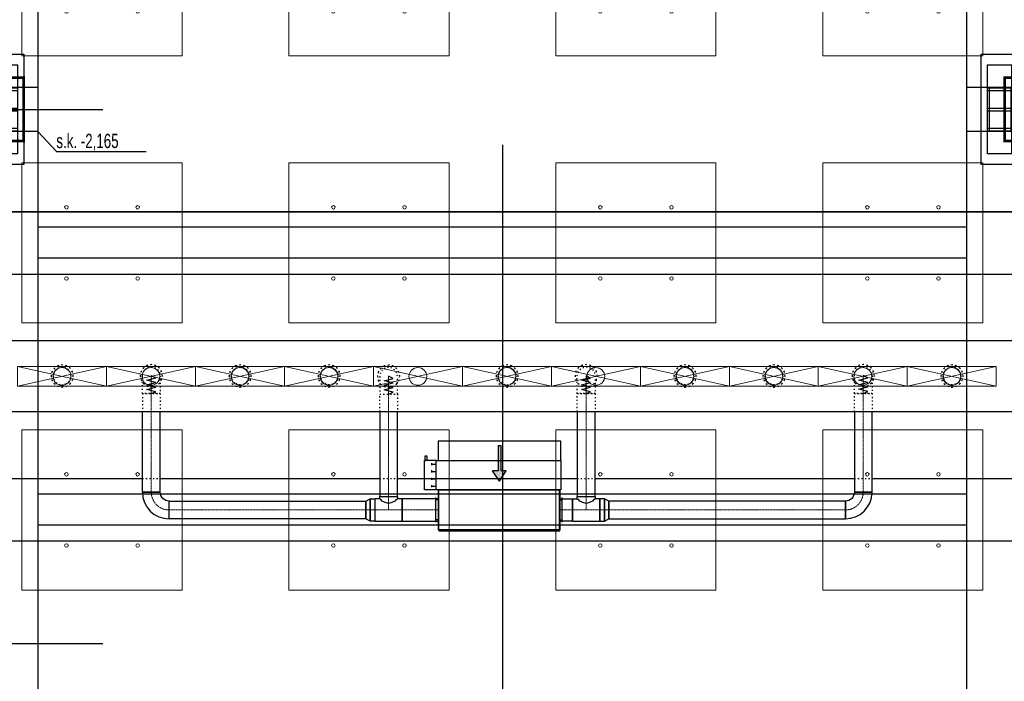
# Model space of a CAD drawing. Header units: centimetres. Extents: x -228435 to 46820, y -89367 to 152985.
# Tile 35 of 256: x -45965 to -34900, y 10575 to 18007. Entities that reach past the tile are written whole.
import ezdxf

# ---------------------------------------------------------------- set-up
doc = ezdxf.new("R2010")
doc.units = ezdxf.units.CM
doc.header["$LTSCALE"] = 50
for name, pattern in [('01-103-Went PP_poziom-0_5$0$DASHDOT', [25.4, 12.7, -6.35, 0, -6.35]), ('CADVENT_CENTERLINE', [9.9, 7.4, -1, 0.5, -1]), ('CADVENT_HIDDEN', [0.8, 0.25, -0.55]), ('Kondygnacja  -0_5$0$HIDDEN', [9.525, 6.35, -3.175]), ('Kondygnacja  -0_5$0$HIDDEN2', [4.7625, 3.175, -1.5875]), ('Osie rzutów$0$DASHDOT2', [12.7, 6.35, -3.175, 0, -3.175])]:
    doc.linetypes.add(name, pattern=pattern)
for name, color, linetype in [('01-103-Went PP_poziom-0_5$0$L_Nawiew', 250, 'Continuous'), ('01-103-Went PP_poziom-0_5$0$L_oś symetrii', 7, 'Continuous'), ('bgde-nawiewEXP', 250, 'Continuous'), ('bgde-nawiewHIDDEN', 250, 'Continuous'), ('bgde-wywiewSOL', 5, 'Continuous'), ('Kondygnacja  -0_5$0$ARCH_GK', 8, 'Continuous'), ('Kondygnacja  -0_5$0$ARCH_KONSTR_POWYŻEJ RZUTU', 8, 'Kondygnacja  -0_5$0$HIDDEN'), ('Kondygnacja  -0_5$0$ARCH_KONSTR_POWYŻEJ RZUTU_IST', 8, 'Kondygnacja  -0_5$0$HIDDEN2'), ('Kondygnacja  -0_5$0$ARCH_KONSTRUKCJA_NIEWIDOCZNA', 8, 'Continuous'), ('Kondygnacja  -0_5$0$ARCH_OKŁADZINA', 8, 'Continuous'), ('Kondygnacja  -0_5$0$ARCH_SŁUPY', 8, 'Continuous'), ('Osie rzutów$0$ARCH_INFO_OSIE_IST', 8, 'Osie rzutów$0$DASHDOT2'), ('Osie rzutów$0$ARCH_INFO_OSIE_OPISY_IST', 8, 'Continuous')]:
    doc.layers.add(name, color=color, linetype=linetype)
for name, color, linetype, lineweight in [('bgde-nawiewCEN', 7, 'Continuous', 13), ('bgde_nawiewnik', 11, 'Continuous', 5), ('SU Lampy kwadratowe  -05$0$ARCH_SUFITY_PODWIESZANE', 8, 'Continuous', 9)]:
    doc.layers.add(name, color=color, linetype=linetype, lineweight=lineweight)
doc.styles.add('Kondygnacja  -0_5$0$BIKTS', font='bikromsw.shx', dxfattribs={"width": 0.8})
pattern_1 = [(45, (-1133.3117, -3177.9858), (-0.6735192, 0.6735192), [])]

# ---------------------------------------------------------------- blocks, each defined once
blk = doc.blocks.new('Osie rzutów')
at = {"layer": 'Osie rzutów$0$ARCH_INFO_OSIE_IST', "ltscale": 10}
for p, q in [((8060, 12510), (8060, 4623.26)), ((4436.04, 6200), (15156.54, 6200)), ((4436.04, 5600), (15156.54, 5600))]:
    blk.add_line(p, q, dxfattribs=at)
blk = doc.blocks.new('SU Lampy kwadratowe  -05$0$moduł sufitu')
at = {"layer": 'SU Lampy kwadratowe  -05$0$ARCH_SUFITY_PODWIESZANE'}
for points in [[(60, -60), (240, -60), (240, -240), (60, -240)], [(360, -60), (540, -60), (540, -240), (360, -240)], [(60, -360), (240, -360), (240, -540), (60, -540)], [(360, -360), (540, -360), (540, -540), (360, -540)]]:
    blk.add_lwpolyline(points, close=True, dxfattribs=at)
for centre in [(110, -110), (190, -110), (410, -110), (490, -110), (110, -190), (190, -190), (410, -190), (490, -190), (110, -410), (190, -410), (410, -410), (490, -410), (110, -490), (190, -490), (410, -490), (490, -490)]:
    blk.add_circle(centre, 2, dxfattribs=at)
blk = doc.blocks.new('SU Lampy kwadratowe  -05')
at = {"layer": 'SU Lampy kwadratowe  -05$0$ARCH_SUFITY_PODWIESZANE'}
for points in [[(7520, 6140), (7700, 6140), (7700, 5960), (7520, 5960)], [(7820, 6140), (8000, 6140), (8000, 5960), (7820, 5960)], [(8120, 6140), (8300, 6140), (8300, 5960), (8120, 5960)], [(8420, 6140), (8600, 6140), (8600, 5960), (8420, 5960)], [(7520, 5840), (7700, 5840), (7700, 5660), (7520, 5660)], [(7820, 5840), (8000, 5840), (8000, 5660), (7820, 5660)], [(8120, 5840), (8300, 5840), (8300, 5660), (8120, 5660)], [(8420, 5840), (8600, 5840), (8600, 5660), (8420, 5660)]]:
    blk.add_lwpolyline(points, close=True, dxfattribs=at)
for centre in [(7570, 6090), (7650, 6090), (7870, 6090), (7950, 6090), (8170, 6090), (8250, 6090), (8470, 6090), (8550, 6090), (7570, 6010), (7650, 6010), (7870, 6010), (7950, 6010), (8170, 6010), (8250, 6010), (8470, 6010), (8550, 6010), (7570, 5790), (7650, 5790), (7870, 5790), (7950, 5790), (8170, 5790), (8250, 5790), (8470, 5790), (8550, 5790), (7570, 5710), (7650, 5710), (7870, 5710), (7950, 5710), (8170, 5710), (8250, 5710), (8470, 5710), (8550, 5710)]:
    blk.add_circle(centre, 2, dxfattribs=at)
for p in [(7460, 6800), (8060, 6800)]:
    blk.add_blockref('SU Lampy kwadratowe  -05$0$moduł sufitu', p, dxfattribs=at)
blk = doc.blocks.new('Kondygnacja  -0_5$0$słup_prostokąt')
at = {"layer": 'Kondygnacja  -0_5$0$ARCH_SŁUPY', "lineweight": 40}
h = blk.add_hatch(dxfattribs=at)
h.set_pattern_fill('ANSI31', color=256, scale=0.3, style=0)
h.set_pattern_definition(pattern_1)
h.paths.add_polyline_path([(36, 34), (39, 34), (39, 84), (36, 84)])
h = blk.add_hatch(dxfattribs=at)
h.set_pattern_fill('ANSI31', color=256, scale=0.3, style=0)
h.set_pattern_definition(pattern_1)
h.paths.add_polyline_path([(89, 80), (89, 83), (39, 83), (39, 80)])
h = blk.add_hatch(dxfattribs=at)
h.set_pattern_fill('ANSI31', color=256, scale=0.3, style=0)
h.set_pattern_definition(pattern_1)
h.paths.add_polyline_path([(89, 34), (92, 34), (92, 84), (89, 84)])
h = blk.add_hatch(dxfattribs=at)
h.set_pattern_fill('ANSI31', color=256, scale=0.3, style=0)
h.set_pattern_definition(pattern_1)
h.paths.add_polyline_path([(89, 57.5), (89, 60.5), (39, 60.5), (39, 57.5)])
h = blk.add_hatch(dxfattribs=at)
h.set_pattern_fill('ANSI31', color=256, scale=0.3, style=0)
h.set_pattern_definition(pattern_1)
h.paths.add_polyline_path([(89, 35), (89, 38), (39, 38), (39, 35)])
at = {"layer": 'Kondygnacja  -0_5$0$ARCH_KONSTRUKCJA_NIEWIDOCZNA'}
blk.add_lwpolyline([(119, 109), (119, 9), (9, 9), (9, 109)], close=True, dxfattribs=at)
for points in [[(36, 109), (36, 84)], [(39, 109), (39, 84)], [(62.5, 109), (62.5, 83)], [(65.5, 109), (65.5, 83)], [(89, 109), (89, 84)], [(92, 109), (92, 84)], [(9, 83), (36, 83)], [(9, 80), (36, 80)], [(92, 83), (119, 83)], [(92, 80), (119, 80)], [(9, 60.5), (36, 60.5)], [(9, 57.5), (36, 57.5)], [(92, 60.5), (119, 60.5)], [(92, 57.5), (119, 57.5)], [(9, 38), (36, 38)], [(9, 35), (36, 35)], [(36, 34), (36, 9)], [(39, 34), (39, 9)], [(62.5, 35), (62.5, 9)], [(65.5, 35), (65.5, 9)], [(89, 34), (89, 9)], [(92, 38), (119, 38)], [(92, 35), (119, 35)], [(92, 34), (92, 9)]]:
    blk.add_lwpolyline(points, dxfattribs=at)
at = {"layer": 'Kondygnacja  -0_5$0$ARCH_OKŁADZINA'}
blk.add_lwpolyline([(2, 121), (126, 121), (126, -3), (2, -3)], close=True, dxfattribs=at)
at = {"layer": 'Kondygnacja  -0_5$0$ARCH_SŁUPY', "lineweight": 40}
for p, q in [((39, 60.5), (89, 60.5)), ((89, 57.5), (39, 57.5))]:
    blk.add_line(p, q, dxfattribs=at)
at = {"layer": 'Kondygnacja  -0_5$0$ARCH_SŁUPY', "lineweight": 30, "const_width": 3}
blk.add_lwpolyline([(2, 94.5), (126, 94.5), (126, 23.5), (2, 23.5)], close=True, dxfattribs=at)
at = {"layer": 'Kondygnacja  -0_5$0$ARCH_SŁUPY', "lineweight": 40}
for points in [[(36, 84), (39, 84), (39, 34), (36, 34)], [(89, 84), (92, 84), (92, 34), (89, 34)]]:
    blk.add_lwpolyline(points, close=True, dxfattribs=at)
for points in [[(89, 83), (39, 83)], [(39, 80), (89, 80)], [(89, 38), (39, 38)], [(39, 35), (89, 35)]]:
    blk.add_lwpolyline(points, dxfattribs=at)
blk = doc.blocks.new('Kondygnacja  -0_5$0$słup_kwadrat')
at = {"layer": 'Kondygnacja  -0_5$0$ARCH_SŁUPY', "lineweight": 40}
h = blk.add_hatch(dxfattribs=at)
h.set_pattern_fill('ANSI31', color=256, scale=0.3, style=0)
h.set_pattern_definition(pattern_1)
h.paths.add_polyline_path([(36, 34), (39, 34), (39, 84), (36, 84)])
h = blk.add_hatch(dxfattribs=at)
h.set_pattern_fill('ANSI31', color=256, scale=0.3, style=0)
h.set_pattern_definition(pattern_1)
h.paths.add_polyline_path([(89, 80), (89, 83), (39, 83), (39, 80)])
h = blk.add_hatch(dxfattribs=at)
h.set_pattern_fill('ANSI31', color=256, scale=0.3, style=0)
h.set_pattern_definition(pattern_1)
h.paths.add_polyline_path([(89, 34), (92, 34), (92, 84), (89, 84)])
h = blk.add_hatch(dxfattribs=at)
h.set_pattern_fill('ANSI31', color=256, scale=0.3, style=0)
h.set_pattern_definition(pattern_1)
h.paths.add_polyline_path([(89, 57.5), (89, 60.5), (39, 60.5), (39, 57.5)])
h = blk.add_hatch(dxfattribs=at)
h.set_pattern_fill('ANSI31', color=256, scale=0.3, style=0)
h.set_pattern_definition(pattern_1)
h.paths.add_polyline_path([(89, 35), (89, 38), (39, 38), (39, 35)])
at = {"layer": 'Kondygnacja  -0_5$0$ARCH_KONSTRUKCJA_NIEWIDOCZNA'}
blk.add_lwpolyline([(119, 109), (119, 9), (9, 9), (9, 109)], close=True, dxfattribs=at)
for points in [[(36, 109), (36, 84)], [(39, 109), (39, 84)], [(62.5, 109), (62.5, 83)], [(65.5, 109), (65.5, 83)], [(89, 109), (89, 84)], [(92, 109), (92, 84)], [(9, 83), (36, 83)], [(9, 80), (36, 80)], [(92, 83), (119, 83)], [(92, 80), (119, 80)], [(9, 60.5), (36, 60.5)], [(9, 57.5), (36, 57.5)], [(92, 60.5), (119, 60.5)], [(92, 57.5), (119, 57.5)], [(9, 38), (36, 38)], [(9, 35), (36, 35)], [(36, 34), (36, 9)], [(39, 34), (39, 9)], [(62.5, 35), (62.5, 9)], [(65.5, 35), (65.5, 9)], [(89, 34), (89, 9)], [(92, 38), (119, 38)], [(92, 35), (119, 35)], [(92, 34), (92, 9)]]:
    blk.add_lwpolyline(points, dxfattribs=at)
at = {"layer": 'Kondygnacja  -0_5$0$ARCH_OKŁADZINA'}
blk.add_lwpolyline([(2, 121), (126, 121), (126, -3), (2, -3)], close=True, dxfattribs=at)
at = {"layer": 'Kondygnacja  -0_5$0$ARCH_SŁUPY', "lineweight": 40}
for p, q in [((39, 60.5), (89, 60.5)), ((89, 57.5), (39, 57.5))]:
    blk.add_line(p, q, dxfattribs=at)
at = {"layer": 'Kondygnacja  -0_5$0$ARCH_SŁUPY', "lineweight": 50, "const_width": 3}
blk.add_lwpolyline([(28.5, 94.5), (99.5, 94.5), (99.5, 23.5), (28.5, 23.5)], close=True, dxfattribs=at)
at = {"layer": 'Kondygnacja  -0_5$0$ARCH_SŁUPY', "lineweight": 40}
for points in [[(36, 84), (39, 84), (39, 34), (36, 34)], [(89, 84), (92, 84), (92, 34), (89, 34)]]:
    blk.add_lwpolyline(points, close=True, dxfattribs=at)
for points in [[(89, 83), (39, 83)], [(39, 80), (89, 80)], [(89, 38), (39, 38)], [(39, 35), (89, 35)]]:
    blk.add_lwpolyline(points, dxfattribs=at)
blk = doc.blocks.new('Kondygnacja  -0_5$0$konstrukcja istniejąca -0.5')
at = {"layer": 'Kondygnacja  -0_5$0$ARCH_KONSTR_POWYŻEJ RZUTU_IST', "ltscale": 10}
for points in [[(7538, 7375), (7538, 6225)], [(8582, 6225), (8582, 7375)], [(7538, 6175), (7382, 6175), (7382, 6225), (7538, 6225), (7538, 6175)], [(8738, 6175), (8582, 6175), (8582, 6225), (8738, 6225), (8738, 6175)], [(7538, 6175), (7538, 5025)], [(8582, 5025), (8582, 6175)], [(7538, 6067.9), (8582, 6067.9)], [(8582, 6032.9), (7538, 6032.9)], [(7538, 5767.9), (8582, 5767.9)], [(8582, 5732.9), (7538, 5732.9)]]:
    blk.add_lwpolyline(points, dxfattribs=at)
at = {"layer": 'Kondygnacja  -0_5$0$ARCH_KONSTR_POWYŻEJ RZUTU_IST', "ltscale": 10, "elevation": 0}
blk.add_lwpolyline([(8607, 6225), (8607, 6175)], dxfattribs=at)
at = {"layer": 'Kondygnacja  -0_5$0$ARCH_KONSTR_POWYŻEJ RZUTU_IST'}
blk.add_lwpolyline([(7538, 6175), (7558.7, 6152.5), (7659.8, 6152.5)], dxfattribs=at)
at = {"layer": 'Kondygnacja  -0_5$0$ARCH_KONSTR_POWYŻEJ RZUTU_IST', "style": 'Kondygnacja  -0_5$0$BIKTS', "width": 0.7}
blk.add_text('s.k. -2,165', height=16, dxfattribs=at).set_placement((7558.7, 6156.5))
blk = doc.blocks.new('*U508')
at = {"layer": '01-103-Went PP_poziom-0_5$0$L_oś symetrii', "linetype": '01-103-Went PP_poziom-0_5$0$DASHDOT', "lineweight": -3}
blk.add_line((0, 0, 0), (0, 0), dxfattribs=at)
blk = doc.blocks.new('*U509')
at = {"layer": '01-103-Went PP_poziom-0_5$0$L_oś symetrii', "linetype": '01-103-Went PP_poziom-0_5$0$DASHDOT', "lineweight": -3}
blk.add_line((0, 0, 0), (0, 0), dxfattribs=at)
blk = doc.blocks.new('*U510')
at = {"layer": '01-103-Went PP_poziom-0_5$0$L_oś symetrii', "linetype": '01-103-Went PP_poziom-0_5$0$DASHDOT', "lineweight": -3}
blk.add_line((0, 0, 0), (0, 0), dxfattribs=at)
blk = doc.blocks.new('A$C066D7839')
at = {"layer": 'bgde_nawiewnik'}
for p, q in [((-50, -11.15), (-50, 11.15)), ((-50, 11.15), (50, 11.15)), ((-50, -11.15), (50, 11.15)), ((50, -11.15), (-50, 11.15)), ((50, 11.15), (50, -11.15)), ((50, -11.15), (-50, -11.15))]:
    blk.add_line(p, q, dxfattribs=at)
blk.add_circle((0, 0), 10, dxfattribs=at)
blk = doc.blocks.new('*U502')
at = {"layer": '01-103-Went PP_poziom-0_5$0$L_oś symetrii', "linetype": '01-103-Went PP_poziom-0_5$0$DASHDOT', "lineweight": -3}
blk.add_line((0, 0, 0), (0, 0), dxfattribs=at)
blk = doc.blocks.new('A$C5B3E7367')
at = {"layer": '01-103-Went PP_poziom-0_5$0$L_Nawiew'}
h = blk.add_hatch(color=256, dxfattribs=at)
h.paths.add_polyline_path([(215, 704), (215, 674), (332, 674), (332, 612), (446, 689), (332, 766), (332, 704)])
h.paths.add_polyline_path([(48, 704), (48, 674), (215, 674), (215, 704)])
for p, q in [((215, 1525), (165, 1525)), ((165, 1525), (165, 1505)), ((165, 1505), (215, 1505)), ((215, 1400), (215, 1530)), ((545, 1530), (215, 1530)), ((215, 1530), (215, 1515)), ((244, 1452), (269, 1452)), ((256, 1452), (256, 1400)), ((326, 1452), (351, 1452)), ((339, 1452), (339, 1400)), ((409, 1452), (434, 1452)), ((421, 1452), (421, 1400)), ((491, 1452), (516, 1452)), ((504, 1452), (504, 1400)), ((545, 1400), (545, 1530)), ((0, 1378), (215, 1378)), ((0, 0), (0, 1378)), ((545, 1400), (215, 1400)), ((215, 1400), (215, 1378)), ((215, 1378), (215, 0)), ((545, 0), (545, 1400)), ((48, 704), (332, 704)), ((48, 704), (48, 674)), ((48, 674), (332, 674)), ((446, 689), (332, 766)), ((332, 704), (332, 766)), ((446, 689), (332, 612)), ((332, 612), (332, 674)), ((215, 0), (0, 0)), ((215, 0), (545, 0))]:
    blk.add_line(p, q, dxfattribs=at)
blk = doc.blocks.new('A$C53CA46B8')
at = {"layer": 'bgde-wywiewSOL'}
for p, q in [((200, 481), (-250, 481)), ((-250, 481), (-250, -879)), ((113, 511), (-162, 511)), ((-137, 481), (-137, 511)), ((88, 481), (88, 511)), ((200, 481), (200, -879)), ((200, -879), (-250, -879)), ((-137, -879), (-137, -909)), ((88, -879), (88, -909)), ((113, -909), (-162, -909))]:
    blk.add_line(p, q, dxfattribs=at)
at = {"layer": '01-103-Went PP_poziom-0_5$0$L_Nawiew'}
blk.add_blockref('A$C5B3E7367', (-795, -894), dxfattribs=at)

msp = doc.modelspace()

# ---------------------------------------------------------------- linework, layer by layer
at = {"layer": '01-103-Went PP_poziom-0_5$0$L_Nawiew'}
msp.add_line((-40804.39, 14003.947, 1005), (-40804.39, 14003.947, 1920), dxfattribs=at)
at = {"layer": 'bgde-nawiewCEN', "linetype": 'CADVENT_CENTERLINE', "ltscale": 0.06}
for p, q in [((-44486.025, 14007.562), (-44486.025, 14007.088)), ((-44486.025, 14007.088), (-44486.025, 14005.962)), ((-44486.025, 14005.962), (-44486.025, 14003.77)), ((-44486.025, 14003.77), (-44486.025, 14000.155)), ((-44486.025, 14000.155), (-44486.025, 13994.762)), ((-44486.025, 13994.762), (-44486.025, 13987.237)), ((-44486.025, 13987.237), (-44486.025, 13977.222)), ((-44486.025, 13977.222), (-44486.025, 13964.362)), ((-44486.025, 13964.362), (-44486.025, 13948.303)), ((-44486.025, 13948.303), (-44486.025, 13928.688)), ((-41819.435, 14001.581), (-41819.435, 14001.107)), ((-41819.435, 14001.107), (-41819.435, 13999.981)), ((-41819.435, 13999.981), (-41819.435, 13997.789)), ((-41819.435, 13997.789), (-41819.435, 13994.174)), ((-41819.435, 13994.174), (-41819.435, 13988.781)), ((-41819.435, 13988.781), (-41819.435, 13981.255)), ((-41819.435, 13981.255), (-41819.435, 13971.24)), ((-41819.435, 13971.24), (-41819.435, 13958.381)), ((-41819.435, 13958.381), (-41819.435, 13942.322)), ((-41819.435, 13942.322), (-41819.435, 13922.707)), ((-39599.054, 14006.907), (-39599.054, 14006.433)), ((-39599.054, 14006.433), (-39599.054, 14005.307)), ((-39599.054, 14005.307), (-39599.054, 14003.115)), ((-39599.054, 14003.115), (-39599.054, 13999.5)), ((-39599.054, 13999.5), (-39599.054, 13994.107)), ((-39599.054, 13994.107), (-39599.054, 13986.582)), ((-39599.054, 13986.582), (-39599.054, 13976.567)), ((-39599.054, 13976.567), (-39599.054, 13963.707)), ((-39599.054, 13963.707), (-39599.054, 13947.648)), ((-39599.054, 13947.648), (-39599.054, 13928.033)), ((-36485.38, 14008.685), (-36485.38, 14008.211)), ((-36485.38, 14008.211), (-36485.38, 14007.085)), ((-36485.38, 14007.085), (-36485.38, 14004.893)), ((-36485.38, 14004.893), (-36485.38, 14001.278)), ((-36485.38, 14001.278), (-36485.38, 13995.885)), ((-36485.38, 13995.885), (-36485.38, 13988.359)), ((-36485.38, 13988.359), (-36485.38, 13978.344)), ((-36485.38, 13978.344), (-36485.38, 13965.485)), ((-36485.38, 13965.485), (-36485.38, 13949.426)), ((-36485.38, 13949.426), (-36485.38, 13929.811)), ((-44486.025, 13928.688), (-44486.025, 13905.162)), ((-44486.025, 13905.162), (-44486.025, 13877.37)), ((-44486.025, 13877.37), (-44486.025, 13826.259)), ((-41819.435, 13922.707), (-41819.435, 13899.181)), ((-41819.435, 13899.181), (-41819.435, 13871.389)), ((-41819.435, 13871.389), (-41819.435, 13820.277)), ((-39599.054, 13928.033), (-39599.054, 13904.507)), ((-39599.054, 13904.507), (-39599.054, 13876.715)), ((-39599.054, 13876.715), (-39599.054, 13825.604)), ((-36485.38, 13929.811), (-36485.38, 13906.285)), ((-36485.38, 13906.285), (-36485.38, 13878.493)), ((-36485.38, 13878.493), (-36485.38, 13827.382)), ((-44486.025, 13826.259), (-44486.025, 13807.562)), ((-44486.025, 12699.847), (-44486.025, 13807.562)), ((-41819.435, 13820.277), (-41819.435, 13801.581)), ((-41819.435, 12649.847), (-41819.435, 13801.581)), ((-39599.054, 13825.604), (-39599.054, 13806.907)), ((-39599.054, 12649.847), (-39599.054, 13806.907)), ((-36485.38, 13827.382), (-36485.38, 13808.685)), ((-36485.38, 12699.847), (-36485.38, 13808.685)), ((-41819.435, 12649.847), (-41819.435, 12499.847)), ((-39599.054, 12649.847), (-39599.054, 12499.847)), ((-42075.435, 12499.847), (-44286.025, 12499.847)), ((-41972.435, 12499.847), (-42075.435, 12499.847)), ((-41972.435, 12499.847), (-41819.435, 12499.847)), ((-41819.435, 12499.847), (-41666.435, 12499.847)), ((-41666.435, 12499.847), (-41260.054, 12499.847)), ((-41256.054, 12499.847), (-41260.054, 12499.847)), ((-39896.054, 12499.847), (-39892.054, 12499.847)), ((-39752.054, 12499.847), (-39892.054, 12499.847)), ((-39599.054, 12499.847), (-39752.054, 12499.847)), ((-39446.054, 12499.847), (-39599.054, 12499.847)), ((-39446.054, 12499.847), (-39343.054, 12499.847)), ((-39343.054, 12499.847), (-36685.38, 12499.847))]:
    msp.add_line(p, q, dxfattribs=at)
at = {"layer": 'bgde-nawiewCEN', "linetype": 'CADVENT_CENTERLINE', "ltscale": 0.06, "extrusion": (0, 0, -1)}
msp.add_arc((44286.025, 12699.847), 200, 270, 0, dxfattribs=at)
at = {"layer": 'bgde-nawiewCEN', "linetype": 'CADVENT_CENTERLINE', "ltscale": 0.06}
msp.add_arc((-36685.38, 12699.847), 200, 270, 0, dxfattribs=at)
at = {"layer": 'bgde-nawiewEXP', "linetype": 'Continuous'}
for points in [[(-53927.061, 15850.001), (-25343.414, 15850.001), (-25343.414, 15150.001), (-25162.341, 15165.373), (-25012.266, 15210.898), (-24873.956, 15284.826), (-24752.726, 15384.317), (-24653.235, 15505.547), (-24579.307, 15643.857), (-24533.782, 15793.932), (-24518.41, 15974.997), (-25218.41, 15975.004), (-25220.331, 15930.495), (-25226.022, 15911.735), (-25235.264, 15894.446), (-25247.7, 15879.292), (-25262.855, 15866.855), (-25280.144, 15857.613), (-25298.904, 15851.922), (-25343.414, 15850.001)], [(-53927.061, 15150.001), (-25343.414, 15150.001), (-25343.414, 15850.001), (-53927.061, 15850.001)], [(-54602.061, 14403.947), (-12174.813, 14403.947), (-12174.813, 13603.947), (-12164.813, 13603.947), (-12164.813, 14403.947), (-12174.813, 14403.947), (-12174.813, 13603.947)], [(-54602.061, 13603.947), (-12174.813, 13603.947)], [(-44586.025, 12699.848), (-44386.025, 12699.848), (-44386.025, 13603.947)], [(-44586.025, 12699.848), (-44586.024, 13603.947)], [(-41919.435, 13603.947), (-41919.435, 12649.848), (-41719.435, 12649.848), (-41719.435, 13603.947)], [(-39699.054, 13603.947), (-39699.054, 12649.848), (-39499.054, 12649.848), (-39499.054, 13603.947)], [(-36585.38, 13603.947), (-36585.38, 12699.848), (-36385.38, 12699.848), (-36385.38, 13603.947)], [(-48104.212, 12853.743), (-44586.025, 12853.743)], [(-44386.025, 12853.743), (-41919.435, 12853.743)], [(-41719.435, 12853.743), (-39699.054, 12853.743)], [(-39499.054, 12853.743), (-36585.38, 12853.743)], [(-36385.38, 12853.743), (-32611.454, 12853.743)], [(-41919.435, 12624.847), (-41919.435, 12649.847), (-41719.435, 12649.847), (-41719.435, 12624.847)], [(-41260.054, 12374.847), (-41260.054, 12624.847), (-41256.054, 12624.847)], [(-39896.054, 12374.847), (-39892.054, 12374.847), (-39892.054, 12624.847), (-39896.054, 12624.847)], [(-39752.054, 12374.847), (-39752.054, 12624.847), (-39699.054, 12624.847), (-39699.054, 12649.847), (-39499.054, 12649.847), (-39499.054, 12624.847), (-39506.666, 12617.235), (-39513.059, 12615.332), (-39528.343, 12600.048), (-39554.8, 12588.236), (-39560.786, 12582.25), (-39599.054, 12570.858), (-39637.322, 12582.25), (-39643.308, 12588.236), (-39669.765, 12600.048), (-39685.049, 12615.332), (-39691.442, 12617.235), (-39699.054, 12624.847)], [(-39752.054, 12374.847), (-39446.054, 12374.847), (-39446.054, 12624.847), (-39499.054, 12624.847)], [(-41260.054, 12374.847), (-41256.054, 12374.847)], [(-48104.212, 12153.743), (-21795.878, 12153.743)]]:
    msp.add_lwpolyline(points, dxfattribs=at)
for points in [[(-41256.054, 12264.847), (-39896.054, 12264.847), (-39896.054, 12274.847), (-41256.054, 12274.847), (-41256.054, 12724.847), (-39896.054, 12724.847), (-39896.054, 12274.847), (-41256.054, 12274.847)], [(-44586.025, 12699.847), (-44580.26, 12641.32), (-44563.188, 12585.042), (-44535.465, 12533.176), (-44498.157, 12487.715), (-44452.696, 12450.407), (-44400.83, 12422.684), (-44344.552, 12405.612), (-44286.025, 12399.847), (-44286.025, 12599.847), (-44305.534, 12601.769), (-44324.293, 12607.459), (-44341.582, 12616.7), (-44356.735, 12629.137), (-44369.171, 12644.29), (-44378.412, 12661.579), (-44384.103, 12680.338), (-44386.025, 12699.847), (-44578.412, 12699.847)], [(-42075.435, 12399.847), (-42075.435, 12599.847), (-42027.278, 12624.847), (-42027.278, 12374.847)], [(-42027.278, 12374.847), (-42027.278, 12624.847), (-41972.435, 12624.847), (-41972.435, 12374.847)], [(-41972.435, 12374.847), (-41666.435, 12374.847), (-41666.435, 12624.847), (-41719.435, 12624.847), (-41727.047, 12617.235), (-41733.44, 12615.332), (-41748.724, 12600.048), (-41775.181, 12588.236), (-41781.167, 12582.25), (-41819.435, 12570.858), (-41857.703, 12582.25), (-41863.689, 12588.236), (-41890.146, 12600.048), (-41905.43, 12615.332), (-41911.823, 12617.235), (-41919.435, 12624.847), (-41972.435, 12624.847), (-41972.435, 12384.363)], [(-41666.435, 12374.847), (-41260.054, 12374.847), (-41260.054, 12624.847), (-41666.435, 12624.847), (-41666.435, 12384.363)], [(-39892.054, 12374.847), (-39892.054, 12624.847), (-39752.054, 12624.847), (-39752.054, 12374.847)], [(-39446.054, 12374.847), (-39391.211, 12374.847), (-39391.211, 12624.847), (-39446.054, 12624.847), (-39446.054, 12384.363)], [(-39391.211, 12374.847), (-39343.054, 12399.847), (-39343.054, 12599.847), (-39391.211, 12624.847), (-39391.211, 12384.363)], [(-36685.38, 12399.847), (-36626.853, 12405.612), (-36570.575, 12422.684), (-36518.709, 12450.407), (-36473.248, 12487.715), (-36435.939, 12533.176), (-36408.216, 12585.042), (-36391.144, 12641.32), (-36385.38, 12699.847), (-36585.38, 12699.847), (-36587.301, 12680.338), (-36592.992, 12661.579), (-36602.233, 12644.29), (-36614.669, 12629.137), (-36629.823, 12616.7), (-36647.112, 12607.459), (-36665.871, 12601.769), (-36685.38, 12599.847), (-36685.38, 12407.459)], [(-44286.024, 12399.847), (-44286.024, 12599.847), (-42075.435, 12599.847), (-42075.435, 12399.847)], [(-39343.054, 12399.847), (-36685.38, 12399.847), (-36685.38, 12599.847), (-39343.054, 12599.847), (-39343.054, 12407.459)]]:
    msp.add_lwpolyline(points, close=True, dxfattribs=at)
at = {"layer": 'bgde-nawiewHIDDEN', "linetype": 'CADVENT_HIDDEN'}
for points in [[(-45612.264, 14003.947), (-45602.749, 13956.112), (-45575.652, 13915.559), (-45535.099, 13888.462), (-45487.264, 13878.947), (-45439.428, 13888.462), (-45398.875, 13915.559), (-45371.779, 13956.112), (-45362.264, 14003.947), (-45371.779, 14051.782), (-45398.875, 14092.335), (-45439.428, 14119.432), (-45487.264, 14128.947), (-45535.099, 14119.432), (-45575.652, 14092.335), (-45602.749, 14051.782)], [(-45612.264, 14003.947), (-45602.749, 13956.112), (-45575.652, 13915.559), (-45535.099, 13888.462), (-45487.264, 13878.947), (-45439.428, 13888.462), (-45398.875, 13915.559), (-45371.779, 13956.112), (-45362.264, 14003.947), (-45371.779, 14051.782), (-45398.875, 14092.335), (-45439.428, 14119.432), (-45487.264, 14128.947), (-45535.099, 14119.432), (-45575.652, 14092.335), (-45602.749, 14051.782)], [(-45587.264, 14003.947), (-45579.652, 13965.679), (-45557.974, 13933.236), (-45525.532, 13911.559), (-45487.264, 13903.947), (-45448.995, 13911.559), (-45416.553, 13933.236), (-45394.876, 13965.679), (-45387.264, 14003.947), (-45394.876, 14042.215), (-45416.553, 14074.658), (-45448.995, 14096.335), (-45487.264, 14103.947), (-45525.532, 14096.335), (-45557.974, 14074.658), (-45579.652, 14042.215)], [(-44611.025, 14007.562), (-44601.509, 13959.727), (-44574.413, 13919.174), (-44533.86, 13892.077), (-44486.025, 13882.562), (-44438.189, 13892.077), (-44397.636, 13919.174), (-44370.54, 13959.727), (-44361.025, 14007.562), (-44370.54, 14055.398), (-44397.636, 14095.951), (-44438.189, 14123.047), (-44486.025, 14132.562), (-44533.86, 14123.047), (-44574.413, 14095.951), (-44601.509, 14055.398)], [(-44611.025, 14007.562), (-44601.509, 13959.727), (-44574.413, 13919.174), (-44533.86, 13892.077), (-44486.025, 13882.562), (-44438.189, 13892.077), (-44397.636, 13919.174), (-44370.54, 13959.727), (-44361.025, 14007.562), (-44370.54, 14055.398), (-44397.636, 14095.951), (-44438.189, 14123.047), (-44486.025, 14132.562), (-44533.86, 14123.047), (-44574.413, 14095.951), (-44601.509, 14055.398)], [(-44586.025, 13994.762), (-44586.025, 14007.562), (-44578.412, 14045.831), (-44556.735, 14078.273), (-44524.293, 14099.95), (-44486.025, 14107.562), (-44447.756, 14099.95), (-44415.314, 14078.273), (-44393.637, 14045.831), (-44386.025, 14007.562), (-44386.025, 13807.562), (-44586.025, 13807.562), (-44586.025, 13987.237)], [(-43612.264, 14003.947), (-43602.749, 13956.112), (-43575.652, 13915.559), (-43535.099, 13888.462), (-43487.264, 13878.947), (-43439.428, 13888.462), (-43398.875, 13915.559), (-43371.779, 13956.112), (-43362.264, 14003.947), (-43371.779, 14051.782), (-43398.875, 14092.335), (-43439.428, 14119.432), (-43487.264, 14128.947), (-43535.099, 14119.432), (-43575.652, 14092.335), (-43602.749, 14051.782)], [(-43612.264, 14003.947), (-43602.749, 13956.112), (-43575.652, 13915.559), (-43535.099, 13888.462), (-43487.264, 13878.947), (-43439.428, 13888.462), (-43398.875, 13915.559), (-43371.779, 13956.112), (-43362.264, 14003.947), (-43371.779, 14051.782), (-43398.875, 14092.335), (-43439.428, 14119.432), (-43487.264, 14128.947), (-43535.099, 14119.432), (-43575.652, 14092.335), (-43602.749, 14051.782)], [(-43587.264, 14003.947), (-43579.652, 13965.679), (-43557.974, 13933.236), (-43525.532, 13911.559), (-43487.264, 13903.947), (-43448.995, 13911.559), (-43416.553, 13933.236), (-43394.876, 13965.679), (-43387.264, 14003.947), (-43394.876, 14042.215), (-43416.553, 14074.658), (-43448.995, 14096.335), (-43487.264, 14103.947), (-43525.532, 14096.335), (-43557.974, 14074.658), (-43579.652, 14042.215)], [(-42612.264, 14003.947), (-42602.749, 13956.112), (-42575.652, 13915.559), (-42535.099, 13888.462), (-42487.264, 13878.947), (-42439.428, 13888.462), (-42398.875, 13915.559), (-42371.779, 13956.112), (-42362.264, 14003.947), (-42371.779, 14051.782), (-42398.875, 14092.335), (-42439.428, 14119.432), (-42487.264, 14128.947), (-42535.099, 14119.432), (-42575.652, 14092.335), (-42602.749, 14051.782)], [(-42612.264, 14003.947), (-42602.749, 13956.112), (-42575.652, 13915.559), (-42535.099, 13888.462), (-42487.264, 13878.947), (-42439.428, 13888.462), (-42398.875, 13915.559), (-42371.779, 13956.112), (-42362.264, 14003.947), (-42371.779, 14051.782), (-42398.875, 14092.335), (-42439.428, 14119.432), (-42487.264, 14128.947), (-42535.099, 14119.432), (-42575.652, 14092.335), (-42602.749, 14051.782)], [(-42587.264, 14003.947), (-42579.652, 13965.679), (-42557.974, 13933.236), (-42525.532, 13911.559), (-42487.264, 13903.947), (-42448.995, 13911.559), (-42416.553, 13933.236), (-42394.876, 13965.679), (-42387.264, 14003.947), (-42394.876, 14042.215), (-42416.553, 14074.658), (-42448.995, 14096.335), (-42487.264, 14103.947), (-42525.532, 14096.335), (-42557.974, 14074.658), (-42579.652, 14042.215)], [(-42587.264, 14003.947), (-42579.652, 14042.215), (-42557.974, 14074.658), (-42525.532, 14096.335), (-42487.264, 14103.947), (-42448.995, 14096.335), (-42416.553, 14074.658), (-42394.876, 14042.215), (-42387.264, 14003.947), (-42394.876, 13965.679), (-42416.553, 13933.236), (-42448.995, 13911.559), (-42487.264, 13903.947), (-42525.532, 13911.559), (-42557.974, 13933.236), (-42579.652, 13965.679)], [(-41944.435, 14001.581), (-41934.92, 13953.746), (-41907.823, 13913.193), (-41867.27, 13886.096), (-41819.435, 13876.581), (-41771.6, 13886.096), (-41731.047, 13913.193), (-41703.95, 13953.746), (-41694.435, 14001.581), (-41703.95, 14049.417), (-41731.047, 14089.969), (-41771.6, 14117.066), (-41819.435, 14126.581), (-41867.27, 14117.066), (-41907.823, 14089.969), (-41934.92, 14049.417)], [(-41944.435, 14001.581), (-41934.92, 13953.746), (-41907.823, 13913.193), (-41867.27, 13886.096), (-41819.435, 13876.581), (-41771.6, 13886.096), (-41731.047, 13913.193), (-41703.95, 13953.746), (-41694.435, 14001.581), (-41703.95, 14049.417), (-41731.047, 14089.969), (-41771.6, 14117.066), (-41819.435, 14126.581), (-41867.27, 14117.066), (-41907.823, 14089.969), (-41934.92, 14049.417)], [(-41919.435, 14001.581), (-41919.435, 13801.581), (-41719.435, 13801.581), (-41719.435, 14001.581), (-41727.047, 14039.849), (-41748.724, 14072.292), (-41781.167, 14093.969), (-41819.435, 14101.581), (-41857.703, 14093.969), (-41890.146, 14072.292), (-41911.823, 14039.849)], [(-40612.264, 14003.947), (-40602.749, 13956.112), (-40575.652, 13915.559), (-40535.099, 13888.462), (-40487.264, 13878.947), (-40439.428, 13888.462), (-40398.875, 13915.559), (-40371.779, 13956.112), (-40362.264, 14003.947), (-40371.779, 14051.782), (-40398.875, 14092.335), (-40439.428, 14119.432), (-40487.264, 14128.947), (-40535.099, 14119.432), (-40575.652, 14092.335), (-40602.749, 14051.782)], [(-40612.264, 14003.947), (-40602.749, 13956.112), (-40575.652, 13915.559), (-40535.099, 13888.462), (-40487.264, 13878.947), (-40439.428, 13888.462), (-40398.875, 13915.559), (-40371.779, 13956.112), (-40362.264, 14003.947), (-40371.779, 14051.782), (-40398.875, 14092.335), (-40439.428, 14119.432), (-40487.264, 14128.947), (-40535.099, 14119.432), (-40575.652, 14092.335), (-40602.749, 14051.782)], [(-40587.264, 14003.947), (-40579.652, 13965.679), (-40557.974, 13933.236), (-40525.532, 13911.559), (-40487.264, 13903.947), (-40448.995, 13911.559), (-40416.553, 13933.236), (-40394.876, 13965.679), (-40387.264, 14003.947), (-40394.876, 14042.215), (-40416.553, 14074.658), (-40448.995, 14096.335), (-40487.264, 14103.947), (-40525.532, 14096.335), (-40557.974, 14074.658), (-40579.652, 14042.215)], [(-39724.054, 14006.907), (-39714.539, 13959.072), (-39687.442, 13918.519), (-39646.889, 13891.423), (-39599.054, 13881.907), (-39551.219, 13891.423), (-39510.666, 13918.519), (-39483.569, 13959.072), (-39474.054, 14006.907), (-39483.569, 14054.743), (-39510.666, 14095.296), (-39551.219, 14122.392), (-39599.054, 14131.907), (-39646.889, 14122.392), (-39687.442, 14095.296), (-39714.539, 14054.743)], [(-39724.054, 14006.907), (-39714.539, 13959.072), (-39687.442, 13918.519), (-39646.889, 13891.423), (-39599.054, 13881.907), (-39551.219, 13891.423), (-39510.666, 13918.519), (-39483.569, 13959.072), (-39474.054, 14006.907), (-39483.569, 14054.743), (-39510.666, 14095.296), (-39551.219, 14122.392), (-39599.054, 14131.907), (-39646.889, 14122.392), (-39687.442, 14095.296), (-39714.539, 14054.743)], [(-39699.054, 13806.907), (-39699.054, 14006.907), (-39691.442, 14045.176), (-39669.765, 14077.618), (-39637.322, 14099.295), (-39599.054, 14106.907), (-39560.786, 14099.295), (-39528.343, 14077.618), (-39506.666, 14045.176), (-39499.054, 14006.907), (-39499.054, 13806.907), (-39691.442, 13806.907)], [(-38612.264, 14003.947), (-38602.749, 13956.112), (-38575.652, 13915.559), (-38535.099, 13888.462), (-38487.264, 13878.947), (-38439.428, 13888.462), (-38398.875, 13915.559), (-38371.779, 13956.112), (-38362.264, 14003.947), (-38371.779, 14051.782), (-38398.875, 14092.335), (-38439.428, 14119.432), (-38487.264, 14128.947), (-38535.099, 14119.432), (-38575.652, 14092.335), (-38602.749, 14051.782)], [(-38612.264, 14003.947), (-38602.749, 13956.112), (-38575.652, 13915.559), (-38535.099, 13888.462), (-38487.264, 13878.947), (-38439.428, 13888.462), (-38398.875, 13915.559), (-38371.779, 13956.112), (-38362.264, 14003.947), (-38371.779, 14051.782), (-38398.875, 14092.335), (-38439.428, 14119.432), (-38487.264, 14128.947), (-38535.099, 14119.432), (-38575.652, 14092.335), (-38602.749, 14051.782)], [(-38587.264, 14003.947), (-38579.652, 13965.679), (-38557.974, 13933.236), (-38525.532, 13911.559), (-38487.264, 13903.947), (-38448.995, 13911.559), (-38416.553, 13933.236), (-38394.876, 13965.679), (-38387.264, 14003.947), (-38394.876, 14042.215), (-38416.553, 14074.658), (-38448.995, 14096.335), (-38487.264, 14103.947), (-38525.532, 14096.335), (-38557.974, 14074.658), (-38579.652, 14042.215)], [(-38587.264, 14003.947), (-38579.652, 14042.215), (-38557.974, 14074.658), (-38525.532, 14096.335), (-38487.264, 14103.947), (-38448.995, 14096.335), (-38416.553, 14074.658), (-38394.876, 14042.215), (-38387.264, 14003.947), (-38394.876, 13965.679), (-38416.553, 13933.236), (-38448.995, 13911.559), (-38487.264, 13903.947), (-38525.532, 13911.559), (-38557.974, 13933.236), (-38579.652, 13965.679)], [(-37612.264, 14003.947), (-37602.749, 13956.112), (-37575.652, 13915.559), (-37535.099, 13888.462), (-37487.264, 13878.947), (-37439.428, 13888.462), (-37398.875, 13915.559), (-37371.779, 13956.112), (-37362.264, 14003.947), (-37371.779, 14051.782), (-37398.875, 14092.335), (-37439.428, 14119.432), (-37487.264, 14128.947), (-37535.099, 14119.432), (-37575.652, 14092.335), (-37602.749, 14051.782)], [(-37612.264, 14003.947), (-37602.749, 13956.112), (-37575.652, 13915.559), (-37535.099, 13888.462), (-37487.264, 13878.947), (-37439.428, 13888.462), (-37398.875, 13915.559), (-37371.779, 13956.112), (-37362.264, 14003.947), (-37371.779, 14051.782), (-37398.875, 14092.335), (-37439.428, 14119.432), (-37487.264, 14128.947), (-37535.099, 14119.432), (-37575.652, 14092.335), (-37602.749, 14051.782)], [(-37587.264, 14003.947), (-37579.652, 13965.679), (-37557.974, 13933.236), (-37525.532, 13911.559), (-37487.264, 13903.947), (-37448.995, 13911.559), (-37416.553, 13933.236), (-37394.876, 13965.679), (-37387.264, 14003.947), (-37394.876, 14042.215), (-37416.553, 14074.658), (-37448.995, 14096.335), (-37487.264, 14103.947), (-37525.532, 14096.335), (-37557.974, 14074.658), (-37579.652, 14042.215)], [(-37587.264, 14003.947), (-37579.652, 14042.215), (-37557.974, 14074.658), (-37525.532, 14096.335), (-37487.264, 14103.947), (-37448.995, 14096.335), (-37416.553, 14074.658), (-37394.876, 14042.215), (-37387.264, 14003.947), (-37394.876, 13965.679), (-37416.553, 13933.236), (-37448.995, 13911.559), (-37487.264, 13903.947), (-37525.532, 13911.559), (-37557.974, 13933.236), (-37579.652, 13965.679)], [(-36610.38, 14008.685), (-36600.865, 13960.85), (-36573.768, 13920.297), (-36533.215, 13893.2), (-36485.38, 13883.685), (-36437.545, 13893.2), (-36396.992, 13920.297), (-36369.895, 13960.85), (-36360.38, 14008.685), (-36369.895, 14056.521), (-36396.992, 14097.074), (-36437.545, 14124.17), (-36485.38, 14133.685), (-36533.215, 14124.17), (-36573.768, 14097.074), (-36600.865, 14056.521)], [(-36610.38, 14008.685), (-36600.865, 13960.85), (-36573.768, 13920.297), (-36533.215, 13893.2), (-36485.38, 13883.685), (-36437.545, 13893.2), (-36396.992, 13920.297), (-36369.895, 13960.85), (-36360.38, 14008.685), (-36369.895, 14056.521), (-36396.992, 14097.074), (-36437.545, 14124.17), (-36485.38, 14133.685), (-36533.215, 14124.17), (-36573.768, 14097.074), (-36600.865, 14056.521)], [(-36585.38, 14007.085), (-36585.38, 14008.685), (-36577.768, 14046.954), (-36556.091, 14079.396), (-36523.648, 14101.073), (-36485.38, 14108.685), (-36447.112, 14101.073), (-36414.669, 14079.396), (-36392.992, 14046.954), (-36385.38, 14008.685), (-36385.38, 13808.685), (-36585.38, 13808.685), (-36585.38, 14004.893)], [(-35612.264, 14003.947), (-35602.749, 13956.112), (-35575.652, 13915.559), (-35535.099, 13888.462), (-35487.264, 13878.947), (-35439.428, 13888.462), (-35398.875, 13915.559), (-35371.779, 13956.112), (-35362.264, 14003.947), (-35371.779, 14051.782), (-35398.875, 14092.335), (-35439.428, 14119.432), (-35487.264, 14128.947), (-35535.099, 14119.432), (-35575.652, 14092.335), (-35602.749, 14051.782)], [(-35612.264, 14003.947), (-35602.749, 13956.112), (-35575.652, 13915.559), (-35535.099, 13888.462), (-35487.264, 13878.947), (-35439.428, 13888.462), (-35398.875, 13915.559), (-35371.779, 13956.112), (-35362.264, 14003.947), (-35371.779, 14051.782), (-35398.875, 14092.335), (-35439.428, 14119.432), (-35487.264, 14128.947), (-35535.099, 14119.432), (-35575.652, 14092.335), (-35602.749, 14051.782)], [(-35587.264, 14003.947), (-35579.652, 13965.679), (-35557.974, 13933.236), (-35525.532, 13911.559), (-35487.264, 13903.947), (-35448.995, 13911.559), (-35416.553, 13933.236), (-35394.876, 13965.679), (-35387.264, 14003.947), (-35394.876, 14042.215), (-35416.553, 14074.658), (-35448.995, 14096.335), (-35487.264, 14103.947), (-35525.532, 14096.335), (-35557.974, 14074.658), (-35579.652, 14042.215)], [(-35587.264, 14003.947), (-35579.652, 14042.215), (-35557.974, 14074.658), (-35525.532, 14096.335), (-35487.264, 14103.947), (-35448.995, 14096.335), (-35416.553, 14074.658), (-35394.876, 14042.215), (-35387.264, 14003.947), (-35394.876, 13965.679), (-35416.553, 13933.236), (-35448.995, 13911.559), (-35487.264, 13903.947), (-35525.532, 13911.559), (-35557.974, 13933.236), (-35579.652, 13965.679)]]:
    msp.add_lwpolyline(points, close=True, dxfattribs=at)
for points in [[(-45587.264, 14003.947), (-45579.652, 14042.215), (-45557.974, 14074.658), (-45525.532, 14096.335), (-45487.264, 14103.947), (-45448.995, 14096.335)], [(-45448.995, 13911.559), (-45416.553, 13933.236), (-45394.876, 13965.679), (-45387.264, 14003.947), (-45394.876, 14042.215), (-45416.553, 14074.658), (-45448.995, 14096.335), (-45487.264, 14103.947)], [(-43587.264, 14003.947), (-43579.652, 14042.215), (-43557.974, 14074.658), (-43525.532, 14096.335)], [(-43525.532, 14096.335), (-43557.974, 14074.658)], [(-43525.532, 14096.335), (-43487.264, 14103.947)], [(-43487.264, 14103.947), (-43525.532, 14096.335)], [(-43487.264, 14103.947), (-43448.995, 14096.335), (-43416.553, 14074.658)], [(-43416.553, 14074.658), (-43448.995, 14096.335)], [(-43416.553, 14074.658), (-43394.876, 14042.215)], [(-43394.876, 14042.215), (-43416.553, 14074.658)], [(-40587.264, 14003.947), (-40579.652, 14042.215), (-40557.974, 14074.658), (-40525.532, 14096.335), (-40487.264, 14103.947), (-40448.995, 14096.335), (-40416.553, 14074.658), (-40394.876, 14042.215), (-40387.264, 14003.947), (-40394.876, 13965.679), (-40416.553, 13933.236)], [(-40416.553, 14074.658), (-40448.995, 14096.335)], [(-45587.264, 14003.947), (-45579.652, 13965.679), (-45557.974, 13933.236), (-45525.532, 13911.559), (-45487.264, 13903.947), (-45448.995, 13911.559)], [(-43587.264, 14003.947), (-43579.652, 13965.679), (-43557.974, 13933.236), (-43525.532, 13911.559)], [(-43394.876, 14042.215), (-43387.264, 14003.947), (-43394.876, 13965.679), (-43416.553, 13933.236)], [(-43416.553, 13933.236), (-43394.876, 13965.679)], [(-40587.264, 14003.947), (-40579.652, 13965.679), (-40557.974, 13933.236), (-40525.532, 13911.559), (-40487.264, 13903.947), (-40448.995, 13911.559), (-40416.553, 13933.236)], [(-40416.553, 13933.236), (-40394.876, 13965.679)], [(-45448.995, 13911.559), (-45487.264, 13903.947)], [(-43525.532, 13911.559), (-43557.974, 13933.236)], [(-43525.532, 13911.559), (-43487.264, 13903.947)], [(-43487.264, 13903.947), (-43525.532, 13911.559)], [(-43487.264, 13903.947), (-43448.995, 13911.559), (-43416.553, 13933.236)], [(-43416.553, 13933.236), (-43448.995, 13911.559)], [(-40416.553, 13933.236), (-40448.995, 13911.559)], [(-44586.025, 13807.562), (-44386.025, 13807.562), (-44386.025, 13603.947)], [(-44586.025, 13807.562), (-44586.024, 13603.947)], [(-41919.435, 13603.947), (-41919.435, 13801.581), (-41719.435, 13801.581), (-41719.435, 13603.947)], [(-39699.054, 13603.947), (-39699.054, 13806.907), (-39499.054, 13806.907), (-39499.054, 13603.947)], [(-36585.38, 13603.947), (-36585.38, 13808.685), (-36385.38, 13808.685), (-36385.38, 13603.947)], [(-44586.025, 12853.743), (-44386.025, 12853.743)], [(-41919.435, 12853.743), (-41719.435, 12853.743)], [(-39699.054, 12853.743), (-39499.054, 12853.743)], [(-36585.38, 12853.743), (-36385.38, 12853.743)], [(-41256.054, 12374.847), (-41256.054, 12624.847)], [(-39896.054, 12374.847), (-39896.054, 12624.847)]]:
    msp.add_lwpolyline(points, dxfattribs=at)
at = {"layer": 'bgde-nawiewHIDDEN'}
for points in [[(-45487.264, 14003.947), (-45487.264, 14003.947)], [(-44486.025, 13807.562), (-44436.025, 13827.658), (-44536.025, 13853.754), (-44436.025, 13879.786), (-44536.025, 13906.048), (-44436.025, 13932.119), (-44536.025, 13957.539), (-44436.025, 13982.562), (-44486.025, 14007.562)], [(-43487.264, 14003.947), (-43487.264, 14003.947)], [(-42487.264, 14003.947), (-42487.264, 14003.947)], [(-41819.435, 13801.581), (-41769.435, 13821.677), (-41869.435, 13847.773), (-41769.435, 13873.805), (-41869.435, 13900.066), (-41769.435, 13926.138), (-41869.435, 13951.558), (-41769.435, 13976.581), (-41819.435, 14001.581)], [(-40487.264, 14003.947), (-40487.264, 14003.947)], [(-39599.054, 13806.907), (-39549.054, 13827.003), (-39649.054, 13853.099), (-39549.054, 13879.131), (-39649.054, 13905.393), (-39549.054, 13931.464), (-39649.054, 13956.884), (-39549.054, 13981.907), (-39599.054, 14006.907)], [(-38487.264, 14003.947), (-38487.264, 14003.947)], [(-37487.264, 14003.947), (-37487.264, 14003.947)], [(-36485.38, 13808.685), (-36435.38, 13828.781), (-36535.38, 13854.877), (-36435.38, 13880.909), (-36535.38, 13907.171), (-36435.38, 13933.242), (-36535.38, 13958.662), (-36435.38, 13983.685), (-36485.38, 14008.685)], [(-35487.264, 14003.947), (-35487.264, 14003.947)]]:
    msp.add_lwpolyline(points, dxfattribs=at)
at = {"layer": 'Kondygnacja  -0_5$0$ARCH_GK', "linetype": 'Continuous', "lineweight": -3}
msp.add_line((-45920, 17050), (-45920, 16950), dxfattribs=at)

# ---------------------------------------------------------------- block references
at = {"layer": '01-103-Went PP_poziom-0_5$0$L_Nawiew', "xscale": 10, "yscale": 10, "zscale": 10}
for p in [(-45490.04, 14000, 1978.088), (-44490.04, 14000, 1978.088), (-43490.04, 14000, 1978.088), (-42490.04, 14000, 1978.088), (-41490.04, 14000, 1978.088), (-40490.04, 14000, 1978.088), (-39490.04, 14000, 1978.088), (-38490.04, 14000, 1978.088), (-37490.04, 14000, 1978.088), (-36490.04, 14000, 1978.088), (-35490.04, 14000, 1978.088)]:
    msp.add_blockref('A$C066D7839', p, dxfattribs=at)
at = {"layer": '01-103-Went PP_poziom-0_5$0$L_Nawiew', "extrusion": (0, -1, 2.22045e-16)}
for name, p in [('*U502', (-45329.425, 80.137, -14003.965)), ('*U502', (-43329.425, 80.137, -14003.965)), ('*U502', (-42329.425, 80.137, -14003.965)), ('*U508', (-40540.057, 80.137, -14003.965)), ('*U502', (-40329.425, 80.137, -14003.965)), ('*U509', (-38540.038, 80.137, -14003.965)), ('*U502', (-38329.425, 80.137, -14003.965)), ('*U510', (-37540.056, 80.137, -14003.965)), ('*U509', (-37540.038, 80.137, -14003.965)), ('*U502', (-37329.425, 80.137, -14003.965)), ('*U509', (-35540.038, 80.137, -14003.965)), ('*U502', (-35329.425, 80.137, -14003.965))]:
    msp.add_blockref(name, p, dxfattribs=at)
at = {"layer": '01-103-Went PP_poziom-0_5$0$L_Nawiew', "xscale": -1, "rotation": 90}
msp.add_blockref('A$C53CA46B8', (-40778.65, 12475.799, 607.005), dxfattribs=at)
at = {"layer": 'Kondygnacja  -0_5$0$ARCH_KONSTR_POWYŻEJ RZUTU', "xscale": 10, "yscale": 10, "zscale": 10}
msp.add_blockref('Kondygnacja  -0_5$0$konstrukcja istniejąca -0.5', (-121140, -45000), dxfattribs=at)
at = {"layer": 'Kondygnacja  -0_5$0$ARCH_SŁUPY', "xscale": 10, "yscale": 10, "zscale": 10}
for name, p in [('Kondygnacja  -0_5$0$słup_prostokąt', (-47180, 16410)), ('Kondygnacja  -0_5$0$słup_prostokąt', (-47180, 16410)), ('Kondygnacja  -0_5$0$słup_kwadrat', (-35180, 16410))]:
    msp.add_blockref(name, p, dxfattribs=at)
at = {"layer": 'Osie rzutów$0$ARCH_INFO_OSIE_OPISY_IST', "xscale": 10, "yscale": 10, "zscale": 10}
msp.add_blockref('Osie rzutów', (-121140, -45000), dxfattribs=at)
at = {"layer": 'SU Lampy kwadratowe  -05$0$ARCH_SUFITY_PODWIESZANE', "xscale": 10, "yscale": 10, "zscale": 10}
msp.add_blockref('SU Lampy kwadratowe  -05', (-121140, -45000), dxfattribs=at)

doc.saveas('drawing.dxf')
